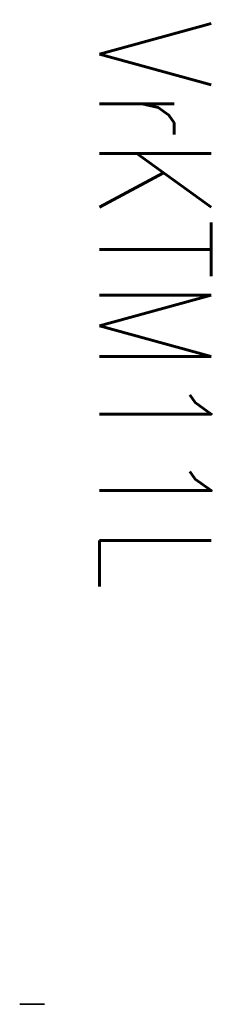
# Model space of a CAD drawing. Header units: millimetres. Extents: x 40 to 194, y -400 to 393.
import ezdxf

# ---------------------------------------------------------------- set-up
doc = ezdxf.new("R2010")
doc.units = ezdxf.units.MM
doc.layers.add('1-PROFIL', color=1, linetype='Continuous')
doc.styles.add('ROMANS', font='romans.shx', dxfattribs={"width": 0.8, "height": 2.5})

# ---------------------------------------------------------------- blocks, each defined once
blk = doc.blocks.new('VrKTM11L')
at = {"extrusion": (-7.20829e-16, -1, 2.22045e-16)}
blk.add_circle((49.75, 636, 800), 10, dxfattribs=at)

msp = doc.modelspace()

# ---------------------------------------------------------------- block references
msp.add_blockref('VrKTM11L', (0, 400))

# ---------------------------------------------------------------- texts
at = {"layer": '1-PROFIL', "style": 'ROMANS', "width": 0.8}
msp.add_text('VrKTM11L', height=90, rotation=270, dxfattribs=at).set_placement((103.94, 393.43, 685))

doc.saveas('drawing.dxf')
